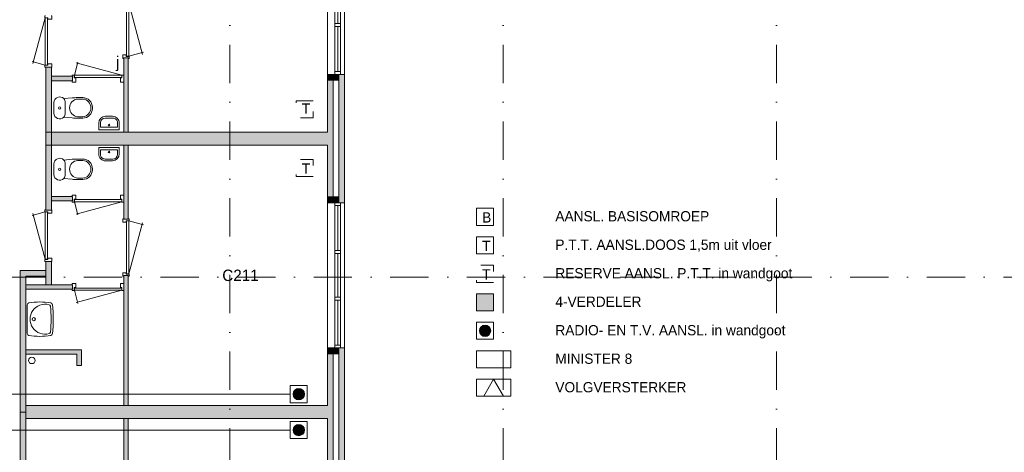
# Model space of a CAD drawing. Header units: millimetres. Extents: x 0 to 84100, y 0 to 59400.
# Tile 24 of 39: x 10179 to 27469, y 32001 to 39592. Entities that reach past the tile are written whole.
import ezdxf
from ezdxf.enums import TextEntityAlignment as Align
from ezdxf.xclip import XClip

# ---------------------------------------------------------------- set-up
doc = ezdxf.new("R2010")
doc.units = ezdxf.units.MM
doc.linetypes.add('DGN2', pattern=[672.8, 336.4, -336.4])
doc.linetypes.add('DGN4', pattern=[1345.6, 672.8, -336.4, 0, -336.4])
for name, color, linetype in [('16', 7, 'Continuous'), ('17', 7, 'Continuous'), ('29', 7, 'Continuous'), ('30', 7, 'Continuous'), ('32', 7, 'Continuous'), ('33', 7, 'Continuous'), ('40', 7, 'Continuous'), ('48', 7, 'Continuous'), ('56', 7, 'Continuous'), ('61', 7, 'Continuous'), ('62', 7, 'Continuous'), ('LEGENDA', 7, 'Continuous'), ('TRAP', 7, 'Continuous')]:
    doc.layers.add(name, color=color, linetype=linetype)
doc.styles.add('dgn000', font='dgn000.shx')
doc.styles.add('dgn001', font='dgn001.shx')
doc.styles.add('dgn003', font='dgn003.shx')

# ---------------------------------------------------------------- blocks, each defined once
blk = doc.blocks.new('EAD046')
at = {"layer": '29'}
h = blk.add_hatch(color=3, dxfattribs=at)
edge = h.paths.add_edge_path()
edge.add_arc((0, 0), 100, 0, 360)
at = {"layer": '29', "color": 3, "linetype": 'Continuous', "lineweight": 0}
blk.add_circle((0, 0), 100, dxfattribs=at)
blk = doc.blocks.new('AnonymousCell92')
at = {"layer": '29', "color": 1, "linetype": 'Continuous', "lineweight": 0, "flags": 128}
blk.add_lwpolyline([(184, 240), (-116, 240), (-116, -60), (184, -60), (184, 240)], dxfattribs=at)
at = {"color": 1, "linetype": 'Continuous', "lineweight": 0}
blk.add_blockref('EAD046', (34, 90), dxfattribs=at)
blk = doc.blocks.new('EAD047')
at = {"layer": '29'}
h = blk.add_hatch(color=3, dxfattribs=at)
edge = h.paths.add_edge_path()
edge.add_arc((0, 0), 100, 0, 360)
at = {"layer": '29', "color": 3, "linetype": 'Continuous', "lineweight": 0}
blk.add_circle((0, 0), 100, dxfattribs=at)
blk = doc.blocks.new('AnonymousCell93')
at = {"layer": '29', "color": 1, "linetype": 'Continuous', "lineweight": 0, "flags": 128}
blk.add_lwpolyline([(184, -240), (-116, -240), (-116, 60), (184, 60), (184, -240)], dxfattribs=at)
at = {"color": 1, "linetype": 'Continuous', "lineweight": 0}
blk.add_blockref('EAD047', (34, -90), dxfattribs=at)
blk = doc.blocks.new('AnonymousCell94')
at = {"layer": 'TRAP', "color": 1, "linetype": 'DGN2', "lineweight": 0, "flags": 128}
blk.add_lwpolyline([(150, -139), (-150, -139), (-150, 161), (150, 161), (150, -139)], dxfattribs=at)
at = {"layer": 'TRAP', "color": 1, "linetype": 'DGN2', "lineweight": 0, "style": 'dgn001'}
blk.add_text('T', height=180, dxfattribs=at).set_placement((-52, -90.01))
blk = doc.blocks.new('AnonymousCell95')
at = {"layer": 'TRAP', "color": 1, "linetype": 'DGN2', "lineweight": 0, "flags": 128}
blk.add_lwpolyline([(150, 139), (-150, 139), (-150, -161), (150, -161), (150, 139)], dxfattribs=at)
at = {"layer": 'TRAP', "color": 1, "linetype": 'DGN2', "lineweight": 0, "style": 'dgn001'}
blk.add_text('T', height=180, dxfattribs=at).set_placement((-52, -90))
blk = doc.blocks.new('EAD049')
at = {"layer": 'LEGENDA'}
h = blk.add_hatch(color=3, dxfattribs=at)
edge = h.paths.add_edge_path()
edge.add_arc((0, 0), 100, 0, 360)
at = {"layer": 'LEGENDA', "color": 3, "linetype": 'Continuous', "lineweight": 0}
blk.add_circle((0, 0), 100, dxfattribs=at)
blk = doc.blocks.new('AnonymousCell97')
at = {"layer": 'LEGENDA', "color": 1, "linetype": 'Continuous', "lineweight": 0, "flags": 128}
blk.add_lwpolyline([(184, 240), (-116, 240), (-116, -60), (184, -60), (184, 240)], dxfattribs=at)
at = {"color": 1, "linetype": 'Continuous', "lineweight": 0}
blk.add_blockref('EAD049', (34, 90), dxfattribs=at)
blk = doc.blocks.new('AnonymousCell98')
at = {"layer": 'LEGENDA', "color": 1, "linetype": 'Continuous', "lineweight": 0, "flags": 128}
blk.add_lwpolyline([(150, -139), (-150, -139), (-150, 161), (150, 161), (150, -139)], dxfattribs=at)
at = {"layer": 'LEGENDA', "color": 1, "linetype": 'DGN2', "lineweight": 0, "style": 'dgn001'}
blk.add_text('B', height=180, dxfattribs=at).set_placement((-52, -90))
blk = doc.blocks.new('AnonymousCell99')
at = {"layer": 'LEGENDA', "color": 1, "linetype": 'DGN2', "lineweight": 0, "flags": 128}
blk.add_lwpolyline([(150, -139), (-150, -139), (-150, 161), (150, 161), (150, -139)], dxfattribs=at)
at = {"layer": 'LEGENDA', "color": 1, "linetype": 'DGN2', "lineweight": 0, "style": 'dgn001'}
blk.add_text('T', height=180, dxfattribs=at).set_placement((-52, -90))
blk = doc.blocks.new('AnonymousCell100')
at = {"layer": 'LEGENDA', "color": 1, "linetype": 'Continuous', "lineweight": 0, "flags": 128}
blk.add_lwpolyline([(150, -139), (-150, -139), (-150, 161), (150, 161), (150, -139)], dxfattribs=at)
at = {"layer": 'LEGENDA', "color": 1, "linetype": 'DGN2', "lineweight": 0, "style": 'dgn001'}
blk.add_text('T', height=180, dxfattribs=at).set_placement((-52, -90))
blk = doc.blocks.new('AnonymousCell101')
at = {"layer": 'LEGENDA', "color": 1, "linetype": 'Continuous', "lineweight": 0}
for q in [(-173, -150), (173, -150)]:
    blk.add_line((0, 150), q, dxfattribs=at)
at = {"layer": 'LEGENDA', "color": 1, "linetype": 'Continuous', "lineweight": 0, "flags": 128}
blk.add_lwpolyline([(300, -150), (-300, -150), (-300, 150), (300, 150), (300, -150)], dxfattribs=at)
blk = doc.blocks.new('830R10179')
at = {"layer": '33', "color": 1, "linetype": 'Continuous', "lineweight": 0}
for p, q in [((-108, 868), (-322.82, 66.28)), ((-108, 38), (-336.87, 99.32))]:
    blk.add_line(p, q, dxfattribs=at)
at = {"layer": '33', "color": 92, "linetype": 'Continuous', "lineweight": 13, "true_color": 0x00e100, "flags": 128}
for points in [[(-100, 906), (-111, 906), (-111, 871), (-61, 871), (-61, 846), (11, 846), (11, 906), (0, 906)], [(-100, 0), (-111, 0), (-111, 35), (-61, 35), (-61, 60), (11, 60), (11, 0), (0, 0)]]:
    blk.add_lwpolyline(points, dxfattribs=at)
at = {"layer": '33', "color": 2, "linetype": 'Continuous', "lineweight": 13, "true_color": 0xf0f000, "flags": 128}
blk.add_lwpolyline([(-108, 868), (-108, 38), (-68, 38), (-68, 868), (-108, 868)], dxfattribs=at)
blk = doc.blocks.new('830R10180')
at = {"layer": '33', "color": 1, "linetype": 'Continuous', "lineweight": 0}
for p, q in [((38, 108), (99.32, 336.87)), ((868, 108), (66.28, 322.82))]:
    blk.add_line(p, q, dxfattribs=at)
at = {"layer": '33', "color": 92, "linetype": 'Continuous', "lineweight": 13, "true_color": 0x00e100, "flags": 128}
for points in [[(0, 100), (0, 111), (35, 111), (35, 61), (60, 61), (60, -11), (0, -11), (0, 0)], [(906, 100), (906, 111), (871, 111), (871, 61), (846, 61), (846, -11), (906, -11), (906, 0)]]:
    blk.add_lwpolyline(points, dxfattribs=at)
at = {"layer": '33', "color": 2, "linetype": 'Continuous', "lineweight": 13, "true_color": 0xf0f000, "flags": 128}
blk.add_lwpolyline([(868, 108), (38, 108), (38, 68), (868, 68), (868, 108)], dxfattribs=at)
blk = doc.blocks.new('930L0960')
at = {"layer": '33', "color": 1, "linetype": 'Continuous', "lineweight": 0}
for p, q in [((98, -38), (338.7, -936.31)), ((98, -968), (353.44, -899.56))]:
    blk.add_line(p, q, dxfattribs=at)
at = {"layer": '33', "color": 92, "linetype": 'Continuous', "lineweight": 13, "true_color": 0x00e100, "flags": 128}
for points in [[(90, 0), (101, 0), (101, -35), (51, -35), (51, -60), (-11, -60), (-11, 0), (0, 0)], [(90, -1006), (101, -1006), (101, -971), (51, -971), (51, -946), (-11, -946), (-11, -1006), (0, -1006)]]:
    blk.add_lwpolyline(points, dxfattribs=at)
at = {"layer": '33', "color": 2, "linetype": 'Continuous', "lineweight": 13, "true_color": 0xf0f000, "flags": 128}
blk.add_lwpolyline([(98, -968), (98, -38), (58, -38), (58, -968), (98, -968)], dxfattribs=at)
blk = doc.blocks.new('CLOS0259')
at = {"layer": '40', "color": 7, "linetype": 'Continuous', "lineweight": 0}
for p, q in [((220, -92), (220, 92)), ((528, 155), (436, 155)), ((670, -1), (670, 1)), ((528, -155), (436, -155))]:
    blk.add_line(p, q, dxfattribs=at)
at = {"layer": '40', "color": 7, "linetype": 'Continuous', "lineweight": 0, "flags": 128}
for points in [[(338, -176), (192, -162), (192, -162, -0.674333), (20, -92), (20, -92), (20, 92), (20, 92, -0.674333), (192, 162), (192, 162), (338, 176), (338, 176, -0.023285), (431, 180), (431, 180), (525, 180), (525, 180, -0.414214), (695, 10), (695, 10), (695, -10), (695, -10, -0.414214), (525, -180), (525, -180), (431, -180), (431, -180, -0.023285), (338, -176)], [(437, -155, -0.917514), (437, 155)], [(528, 155, -0.917521), (528, -155)]]:
    blk.add_lwpolyline(points, format="xyb", dxfattribs=at)
at = {"layer": '40', "color": 7, "linetype": 'Continuous', "lineweight": 0}
blk.add_circle((120, 0), 20, dxfattribs=at)
for centre, start, end in [((120, 92), 0, 44.0273), ((120, -92), 315.9727, 0)]:
    blk.add_arc(centre, 100, start, end, dxfattribs=at)
blk = doc.blocks.new('FT0159')
at = {"layer": '40', "color": 7, "linetype": 'Continuous', "lineweight": 0}
for p, q in [((-180, -135), (-180, -20)), ((-180, -20), (180, -20)), ((-149, -65), (149, -65)), ((149, -65), (149, -144))]:
    blk.add_line(p, q, dxfattribs=at)
at = {"layer": '40', "color": 7, "linetype": 'Continuous', "lineweight": 0, "flags": 128}
for points in [[(-60, -255, -0.414214), (-180, -135)], [(-69, -224, -0.414214), (-149, -144)]]:
    blk.add_lwpolyline(points, format="xyb", dxfattribs=at)
for points in [[(-149, -144), (-149, -65)], [(180, -20), (180, -135)], [(69, -224), (-69, -224)], [(60, -255), (-60, -255)]]:
    blk.add_lwpolyline(points, dxfattribs=at)
at = {"layer": '40', "color": 7, "linetype": 'Continuous', "lineweight": 0}
blk.add_circle((1, -101), 15.1, dxfattribs=at)
for centre, radius in [((60, -135), 120), ((69, -144), 80)]:
    blk.add_arc(centre, radius, 270, 0, dxfattribs=at)
blk = doc.blocks.new('CLOS0260')
at = {"layer": '40', "color": 7, "linetype": 'Continuous', "lineweight": 0}
for p, q in [((220, 92), (220, -93)), ((528, 155), (436, 155)), ((670, 1), (670, -1)), ((528, -155), (436, -155))]:
    blk.add_line(p, q, dxfattribs=at)
at = {"layer": '40', "color": 7, "linetype": 'Continuous', "lineweight": 0, "flags": 128}
for points in [[(338, 176), (192, 162), (192, 162, 0.674333), (20, 92), (20, 92), (20, -93), (20, -93, 0.674333), (192, -162), (192, -162), (338, -176), (338, -176, 0.023285), (431, -180), (431, -180), (525, -180), (525, -180, 0.414214), (695, -10), (695, -10), (695, 10), (695, 10, 0.414214), (525, 180), (525, 180), (431, 180), (431, 180, 0.023285), (338, 176)], [(192, 162, -0.194504), (220, 92)], [(220, -93, -0.194504), (192, -162)]]:
    blk.add_lwpolyline(points, format="xyb", dxfattribs=at)
at = {"layer": '40', "color": 7, "linetype": 'Continuous', "lineweight": 0}
blk.add_circle((120, 0), 20, dxfattribs=at)
for centre, start, end in [((450, 0), 94.9264, 265.0736), ((514, 0), 274.9259, 85.0741)]:
    blk.add_arc(centre, 156, start, end, dxfattribs=at)
blk = doc.blocks.new('FT0160')
at = {"layer": '40', "color": 7, "linetype": 'Continuous', "lineweight": 0}
for p, q in [((-180, 135), (-180, 20)), ((-180, 20), (180, 20)), ((-149, 65), (149, 65)), ((149, 65), (149, 144))]:
    blk.add_line(p, q, dxfattribs=at)
at = {"layer": '40', "color": 7, "linetype": 'Continuous', "lineweight": 0, "flags": 128}
for points in [[(69, 224), (-69, 224)], [(60, 255), (-60, 255)], [(-149, 144), (-149, 65)], [(180, 20), (180, 135)]]:
    blk.add_lwpolyline(points, dxfattribs=at)
for points in [[(60, 255, -0.414214), (180, 135)], [(69, 224, -0.414214), (149, 144)]]:
    blk.add_lwpolyline(points, format="xyb", dxfattribs=at)
at = {"layer": '40', "color": 7, "linetype": 'Continuous', "lineweight": 0}
blk.add_circle((1, 101), 15.1, dxfattribs=at)
for centre, radius in [((-60, 135), 120), ((-69, 144), 80)]:
    blk.add_arc(centre, radius, 90, 180, dxfattribs=at)
blk = doc.blocks.new('830R10181')
at = {"layer": '33', "color": 1, "linetype": 'Continuous', "lineweight": 0}
for p, q in [((-108, -38), (-336.87, -99.32)), ((-108, -868), (-322.82, -66.28))]:
    blk.add_line(p, q, dxfattribs=at)
at = {"layer": '33', "color": 92, "linetype": 'Continuous', "lineweight": 13, "true_color": 0x00e100, "flags": 128}
for points in [[(-100, 0), (-111, 0), (-111, -35), (-61, -35), (-61, -60), (11, -60), (11, 0), (0, 0)], [(-100, -906), (-111, -906), (-111, -871), (-61, -871), (-61, -846), (11, -846), (11, -906), (0, -906)]]:
    blk.add_lwpolyline(points, dxfattribs=at)
at = {"layer": '33', "color": 2, "linetype": 'Continuous', "lineweight": 13, "true_color": 0xf0f000, "flags": 128}
blk.add_lwpolyline([(-108, -868), (-108, -38), (-68, -38), (-68, -868), (-108, -868)], dxfattribs=at)
blk = doc.blocks.new('830R10182')
at = {"layer": '33', "color": 1, "linetype": 'Continuous', "lineweight": 0}
for p, q in [((38, -108), (99.32, -336.87)), ((868, -108), (66.28, -322.82))]:
    blk.add_line(p, q, dxfattribs=at)
at = {"layer": '33', "color": 92, "linetype": 'Continuous', "lineweight": 13, "true_color": 0x00e100, "flags": 128}
for points in [[(0, -100), (0, -111), (35, -111), (35, -61), (60, -61), (60, 11), (0, 11), (0, 0)], [(906, -100), (906, -111), (871, -111), (871, -61), (846, -61), (846, 11), (906, 11), (906, 0)]]:
    blk.add_lwpolyline(points, dxfattribs=at)
at = {"layer": '33', "color": 2, "linetype": 'Continuous', "lineweight": 13, "true_color": 0xf0f000, "flags": 128}
blk.add_lwpolyline([(868, -108), (38, -108), (38, -68), (868, -68), (868, -108)], dxfattribs=at)
blk = doc.blocks.new('930L0961')
at = {"layer": '33', "color": 1, "linetype": 'Continuous', "lineweight": 0}
for p, q in [((98, 968), (353.44, 899.56)), ((98, 38), (338.7, 936.31))]:
    blk.add_line(p, q, dxfattribs=at)
at = {"layer": '33', "color": 92, "linetype": 'Continuous', "lineweight": 13, "true_color": 0x00e100, "flags": 128}
for points in [[(90, 1006), (101, 1006), (101, 971), (51, 971), (51, 946), (-11, 946), (-11, 1006), (0, 1006)], [(90, 0), (101, 0), (101, 35), (51, 35), (51, 60), (-11, 60), (-11, 0), (0, 0)]]:
    blk.add_lwpolyline(points, dxfattribs=at)
at = {"layer": '33', "color": 2, "linetype": 'Continuous', "lineweight": 13, "true_color": 0xf0f000, "flags": 128}
blk.add_lwpolyline([(98, 968), (98, 38), (58, 38), (58, 968), (98, 968)], dxfattribs=at)
blk = doc.blocks.new('WT0160')
at = {"layer": '40', "color": 7, "linetype": 'Continuous', "lineweight": 0}
blk.add_line((20, -253), (20, 253), dxfattribs=at)
blk.add_circle((133, 0), 28.1, dxfattribs=at)
for centre, radius, start, end in [((53, 253), 33, 100.0027, 180), ((236, -766), 1068, 79.4486, 100.2017), ((332, 0), 263, 74.8667, 285.1333), ((392, 222), 33, 6.0418, 74.8667), ((-1707, 0), 2144, 353.9582, 6.0418), ((426, 252), 33, 6.8575, 79.6545), ((-1669, 0), 2144, 353.1425, 6.8575), ((53, -253), 33, 180, 259.9973), ((236, 766), 1068, 259.7983, 280.5514), ((392, -222), 33, 285.1333, 353.9582), ((426, -252), 33, 280.3455, 353.1425)]:
    blk.add_arc(centre, radius, start, end, dxfattribs=at)
blk = doc.blocks.new('830R10183')
at = {"layer": '33', "color": 1, "linetype": 'Continuous', "lineweight": 0}
for p, q in [((38, -108), (99.32, -336.87)), ((868, -108), (66.28, -322.82))]:
    blk.add_line(p, q, dxfattribs=at)
at = {"layer": '33', "color": 92, "linetype": 'Continuous', "lineweight": 13, "true_color": 0x00e100, "flags": 128}
for points in [[(0, -100), (0, -111), (35, -111), (35, -61), (60, -61), (60, 11), (0, 11), (0, 0)], [(906, -100), (906, -111), (871, -111), (871, -61), (846, -61), (846, 11), (906, 11), (906, 0)]]:
    blk.add_lwpolyline(points, dxfattribs=at)
at = {"layer": '33', "color": 2, "linetype": 'Continuous', "lineweight": 13, "true_color": 0xf0f000, "flags": 128}
blk.add_lwpolyline([(868, -108), (38, -108), (38, -68), (868, -68), (868, -108)], dxfattribs=at)
blk = doc.blocks.new('50E03_329_B02 - Default')
at = {"layer": '62'}
for color, points in [(7, [(5914.76, 30777.77), (5914.76, 29407.77), (5814.76, 29407.77), (5814.76, 30777.77)]), (9, [(7184.76, 30937.77), (7184.76, 29637.77), (7264.76, 29637.77), (7264.76, 30937.77)]), (9, [(6284.76, 30617.77), (6284.76, 30537.77), (5914.76, 30537.77), (5914.76, 30617.77)]), (7, [(10764.76, 30647.77), (10764.76, 30547.77), (10964.76, 30547.77), (10964.76, 30647.77)]), (7, [(10964.76, 30647.77), (10964.76, 28397.77), (11064.76, 28397.77), (11064.76, 30647.77)]), (9, [(10864.76, 30547.77), (10764.76, 30547.77), (10764.76, 29637.77), (5914.76, 29637.77), (5914.76, 29407.77), (10764.76, 29407.77), (10764.76, 28497.77), (10864.76, 28497.77)]), (7, [(5914.76, 28267.77), (5914.76, 29637.77), (5814.76, 29637.77), (5814.76, 28267.77)]), (9, [(7184.76, 28107.77), (7184.76, 29407.77), (7264.76, 29407.77), (7264.76, 28107.77)]), (9, [(6284.76, 28427.77), (6284.76, 28507.77), (5914.76, 28507.77), (5914.76, 28427.77)]), (7, [(10764.76, 28397.77), (10764.76, 28497.77), (10964.76, 28497.77), (10964.76, 28397.77)]), (7, [(5914.76, 26957.77), (5914.76, 27367.77), (5814.76, 27367.77), (5814.76, 26957.77)]), (7, [(5364.76, 24722.77), (5464.76, 24722.77), (5464.76, 27107.77), (5814.76, 27107.77), (5814.76, 27207.77), (5364.76, 27207.77)]), (9, [(7184.76, 24837.77), (7184.76, 27122.77), (7264.76, 27122.77), (7264.76, 24837.77)]), (9, [(6284.76, 26877.77), (6284.76, 26957.77), (5464.76, 26957.77), (5464.76, 26877.77)]), (9, [(6364.76, 25537.77), (6444.76, 25537.77), (6444.76, 25817.77), (5464.76, 25817.77), (5464.76, 25737.77), (6364.76, 25737.77)]), (7, [(10764.76, 25847.77), (10764.76, 25747.77), (10964.76, 25747.77), (10964.76, 25847.77)]), (7, [(10964.76, 25847.77), (10964.76, 23597.77), (11064.76, 23597.77), (11064.76, 25847.77)]), (9, [(10864.76, 25747.77), (10764.76, 25747.77), (10764.76, 24837.77), (5464.76, 24837.77), (5464.76, 24607.77), (10764.76, 24607.77), (10764.76, 23697.77), (10864.76, 23697.77)]), (7, [(5364.76, 24722.77), (5464.76, 24722.77), (5464.76, 22337.77), (5814.76, 22337.77), (5814.76, 22237.77), (5364.76, 22237.77)]), (9, [(7184.76, 24607.77), (7184.76, 22322.77), (7264.76, 22322.77), (7264.76, 24607.77)])]:
    blk.add_hatch(color=color, dxfattribs=at).paths.add_polyline_path(points)
at = {"layer": '16', "color": 92, "linetype": 'Continuous', "lineweight": 0, "true_color": 0x00e100, "flags": 128}
for points in [[(5814.76, 30777.77), (5814.76, 29407.77), (5914.76, 29407.77), (5914.76, 30777.77), (5814.76, 30777.77)], [(7184.76, 29637.77), (7184.76, 30937.77), (7264.76, 30937.77), (7264.76, 29637.77), (7184.76, 29637.77)], [(5914.76, 30617.77), (5914.76, 30537.77), (6284.76, 30537.77), (6284.76, 30617.77), (5914.76, 30617.77)], [(10764.76, 29407.77), (10764.76, 28397.77), (11064.76, 28397.77), (11064.76, 30647.77), (10764.76, 30647.77), (10764.76, 29637.77)], [(10864.76, 29537.77), (10864.76, 28497.77), (10964.76, 28497.77), (10964.76, 30547.77), (10864.76, 30547.77), (10864.76, 29537.77)], [(5814.76, 28267.77), (5814.76, 29637.77), (5914.76, 29637.77), (5914.76, 28267.77), (5814.76, 28267.77)], [(7184.76, 29407.77), (7184.76, 28107.77), (7264.76, 28107.77), (7264.76, 29407.77), (7184.76, 29407.77)], [(5914.76, 28427.77), (5914.76, 28507.77), (6284.76, 28507.77), (6284.76, 28427.77), (5914.76, 28427.77)], [(5814.76, 26957.77), (5814.76, 27367.77), (5914.76, 27367.77), (5914.76, 26957.77), (5814.76, 26957.77)], [(5364.76, 24722.77), (5364.76, 27207.77), (5814.76, 27207.77), (5814.76, 27107.77), (5464.76, 27107.77), (5464.76, 24722.77), (5364.76, 24722.77)], [(7184.76, 27122.77), (7184.76, 24837.77), (7264.76, 24837.77), (7264.76, 27122.77), (7184.76, 27122.77)], [(5464.76, 26877.77), (5464.76, 26957.77), (6284.76, 26957.77), (6284.76, 26877.77), (5464.76, 26877.77)], [(5464.76, 25737.77), (6364.76, 25737.77), (6364.76, 25537.77), (6444.76, 25537.77), (6444.76, 25817.77), (5464.76, 25817.77), (5464.76, 25737.77)], [(10764.76, 24607.77), (10764.76, 23597.77), (11064.76, 23597.77), (11064.76, 25847.77), (10764.76, 25847.77), (10764.76, 24837.77)], [(10864.76, 24737.77), (10864.76, 23697.77), (10964.76, 23697.77), (10964.76, 25747.77), (10864.76, 25747.77), (10864.76, 24737.77)], [(5364.76, 24722.77), (5364.76, 22237.77), (5814.76, 22237.77), (5814.76, 22337.77), (5464.76, 22337.77), (5464.76, 24722.77), (5364.76, 24722.77)], [(7184.76, 22322.77), (7184.76, 24607.77), (7264.76, 24607.77), (7264.76, 22322.77), (7184.76, 22322.77)]]:
    blk.add_lwpolyline(points, dxfattribs=at)
at = {"layer": '17', "color": 92, "linetype": 'Continuous', "lineweight": 0, "true_color": 0x00e100}
for p, q in [((10764.76, 29637.77), (5914.76, 29637.77)), ((10764.76, 29407.77), (5914.76, 29407.77)), ((10764.76, 24837.77), (5464.76, 24837.77)), ((10764.76, 24607.77), (5464.76, 24607.77))]:
    blk.add_line(p, q, dxfattribs=at)
at = {"layer": '30', "color": 3, "linetype": 'Continuous', "lineweight": 0}
for p, q in [((10764.76, 33197.77), (10764.76, 30647.77)), ((11064.76, 33197.77), (11064.76, 30647.77)), ((10764.76, 28397.77), (10764.76, 25847.77)), ((10864.76, 28497.77), (10964.76, 28497.77)), ((11064.76, 28397.77), (11064.76, 25847.77))]:
    blk.add_line(p, q, dxfattribs=at)
at = {"layer": '32', "color": 3, "linetype": 'Continuous', "lineweight": 0}
for p, q in [((10894.76, 30697.77), (10894.76, 33147.77)), ((10994.76, 33147.77), (10994.76, 30647.77)), ((10944.76, 32306.1), (10944.76, 31539.43)), ((10944.76, 31489.43), (10944.76, 30697.77)), ((10894.76, 25897.77), (10894.76, 28347.77)), ((10894.76, 28347.77), (10994.76, 28347.77)), ((10944.76, 28347.77), (10944.76, 27556.1)), ((10994.76, 28347.77), (10994.76, 25847.77)), ((10944.76, 27506.1), (10944.76, 26739.43)), ((10944.76, 26689.43), (10944.76, 25897.77))]:
    blk.add_line(p, q, dxfattribs=at)
at = {"layer": '32', "color": 3, "linetype": 'Continuous', "lineweight": 0, "flags": 128}
for points in [[(10994.76, 31539.43), (10994.76, 31489.43), (10894.76, 31489.43), (10894.76, 31539.43), (10994.76, 31539.43)], [(10994.76, 30697.77), (10994.76, 30647.77), (10894.76, 30647.77), (10894.76, 30697.77), (10994.76, 30697.77)], [(10994.76, 28397.77), (10994.76, 28347.77), (10894.76, 28347.77), (10894.76, 28397.77), (10994.76, 28397.77)], [(10994.76, 27556.1), (10994.76, 27506.1), (10894.76, 27506.1), (10894.76, 27556.1), (10994.76, 27556.1)], [(10994.76, 26739.43), (10994.76, 26689.43), (10894.76, 26689.43), (10894.76, 26739.43), (10994.76, 26739.43)], [(10994.76, 25897.77), (10994.76, 25847.77), (10894.76, 25847.77), (10894.76, 25897.77), (10994.76, 25897.77)]]:
    blk.add_lwpolyline(points, dxfattribs=at)
at = {"layer": '40', "color": 3, "linetype": 'Continuous', "lineweight": 0}
blk.add_circle((5573.36, 25631.01), 57.46, dxfattribs=at)
at = {"layer": '56', "color": 3, "linetype": 'DGN4', "lineweight": 0}
for p, q in [((9049.76, 50407.77), (9049.76, 1494.98)), ((13849.76, 50407.77), (13849.76, 1494.98)), ((18649.76, 50407.77), (18649.76, 1494.98)), ((51564.76, 27092.77), (-3435.24, 27092.77))]:
    blk.add_line(p, q, dxfattribs=at)
at = {"layer": '62', "color": 7, "linetype": 'Continuous', "lineweight": 0, "flags": 128}
for points in [[(5914.76, 30777.77), (5914.76, 29407.77), (5814.76, 29407.77), (5814.76, 30777.77), (5914.76, 30777.77)], [(10764.76, 30647.77), (10764.76, 30547.77), (10964.76, 30547.77), (10964.76, 30647.77), (10764.76, 30647.77)], [(10964.76, 30647.77), (10964.76, 28397.77), (11064.76, 28397.77), (11064.76, 30647.77), (10964.76, 30647.77)], [(5914.76, 28267.77), (5914.76, 29637.77), (5814.76, 29637.77), (5814.76, 28267.77), (5914.76, 28267.77)], [(10764.76, 28397.77), (10764.76, 28497.77), (10964.76, 28497.77), (10964.76, 28397.77), (10764.76, 28397.77)], [(5914.76, 26957.77), (5914.76, 27367.77), (5814.76, 27367.77), (5814.76, 26957.77), (5914.76, 26957.77)], [(5364.76, 24722.77), (5464.76, 24722.77), (5464.76, 27107.77), (5814.76, 27107.77), (5814.76, 27207.77), (5364.76, 27207.77), (5364.76, 24722.77)], [(10764.76, 25847.77), (10764.76, 25747.77), (10964.76, 25747.77), (10964.76, 25847.77), (10764.76, 25847.77)], [(10964.76, 25847.77), (10964.76, 23597.77), (11064.76, 23597.77), (11064.76, 25847.77), (10964.76, 25847.77)], [(5364.76, 24722.77), (5464.76, 24722.77), (5464.76, 22337.77), (5814.76, 22337.77), (5814.76, 22237.77), (5364.76, 22237.77), (5364.76, 24722.77)]]:
    blk.add_lwpolyline(points, dxfattribs=at)
at = {"layer": '62', "color": 9, "linetype": 'Continuous', "lineweight": 0, "flags": 128}
for points in [[(7184.76, 30937.77), (7184.76, 29637.77), (7264.76, 29637.77), (7264.76, 30937.77), (7184.76, 30937.77)], [(6284.76, 30617.77), (6284.76, 30537.77), (5914.76, 30537.77), (5914.76, 30617.77), (6284.76, 30617.77)], [(10864.76, 30547.77), (10764.76, 30547.77), (10764.76, 29637.77), (5914.76, 29637.77), (5914.76, 29407.77), (10764.76, 29407.77), (10764.76, 28497.77), (10864.76, 28497.77), (10864.76, 30547.77)], [(7184.76, 28107.77), (7184.76, 29407.77), (7264.76, 29407.77), (7264.76, 28107.77), (7184.76, 28107.77)], [(6284.76, 28427.77), (6284.76, 28507.77), (5914.76, 28507.77), (5914.76, 28427.77), (6284.76, 28427.77)], [(7184.76, 24837.77), (7184.76, 27122.77), (7264.76, 27122.77), (7264.76, 24837.77), (7184.76, 24837.77)], [(6284.76, 26877.77), (6284.76, 26957.77), (5464.76, 26957.77), (5464.76, 26877.77), (6284.76, 26877.77)], [(6364.76, 25537.77), (6444.76, 25537.77), (6444.76, 25817.77), (5464.76, 25817.77), (5464.76, 25737.77), (6364.76, 25737.77), (6364.76, 25537.77)], [(10864.76, 25747.77), (10764.76, 25747.77), (10764.76, 24837.77), (5464.76, 24837.77), (5464.76, 24607.77), (10764.76, 24607.77), (10764.76, 23697.77), (10864.76, 23697.77), (10864.76, 25747.77)], [(7184.76, 24607.77), (7184.76, 22322.77), (7264.76, 22322.77), (7264.76, 24607.77), (7184.76, 24607.77)]]:
    blk.add_lwpolyline(points, dxfattribs=at)
at = {"color": 7, "linetype": 'Continuous', "lineweight": 0}
for name, p in [('930L0960', (7178.79, 31936)), ('830R10179', (5912.86, 30773.06)), ('830R10180', (6281.67, 30526.17)), ('CLOS0260', (5939.66, 30061.28)), ('FT0160', (6926.8, 29658.2)), ('FT0159', (6926.8, 29387.34)), ('CLOS0259', (5939.66, 28984.26)), ('830R10182', (6281.67, 28519.37)), ('830R10181', (5912.86, 28272.48)), ('930L0961', (7178.79, 27109.54)), ('830R10183', (6281.68, 26967.95)), ('WT0160', (5472.62, 26353.63))]:
    blk.add_blockref(name, p, dxfattribs=at)
at = {"layer": '48', "color": 7, "linetype": 'Continuous', "lineweight": 0, "style": 'dgn003'}
blk.add_text('C211', height=200, dxfattribs=at).set_placement((9235.65, 27123.09), align=Align.MIDDLE_CENTER)
at = {"layer": '61', "color": 7, "linetype": 'Continuous', "lineweight": 0, "style": 'dgn003'}
blk.add_text('j', height=200, dxfattribs=at).set_placement((7081.85, 30866.46), align=Align.MIDDLE_CENTER)

msp = doc.modelspace()

# ---------------------------------------------------------------- hatches: boundary and pattern name
at = {"layer": 'LEGENDA'}
msp.add_hatch(color=1, dxfattribs=at).paths.add_polyline_path([(18501, 34483), (18201, 34483), (18201, 34783), (18501, 34783)])

# ---------------------------------------------------------------- linework, layer by layer
at = {"layer": '29', "color": 1, "linetype": 'Continuous', "lineweight": 0, "flags": 128}
for points in [[(14929.2, 33020.8), (9761, 33020.8), (9761, 25290.8), (8966.31, 25290.8)], [(14929.2, 32390.8), (9861, 32390.8), (9861, 25190.8), (8966.31, 25190.8)]]:
    msp.add_lwpolyline(points, dxfattribs=at)
at = {"layer": 'LEGENDA', "color": 1, "linetype": 'Continuous', "lineweight": 0, "flags": 128}
for points in [[(18501, 34483), (18201, 34483), (18201, 34783), (18501, 34783), (18501, 34483)], [(18801, 33483), (18201, 33483), (18201, 33783), (18801, 33783), (18801, 33483)]]:
    msp.add_lwpolyline(points, dxfattribs=at)

# ---------------------------------------------------------------- block references
ref = msp.add_blockref('50E03_329_B02 - Default', (4820.03, 7983.03))
XClip(ref).set_block_clipping_path([(-3447.2, 1205.47), (51798.68, 50007.99)])
at = {"color": 1, "linetype": 'Continuous', "lineweight": 0}
for name, p in [('AnonymousCell95', (15184.79, 38031.8)), ('AnonymousCell94', (15184.79, 36979.8)), ('AnonymousCell98', (18351, 36122)), ('AnonymousCell100', (18351, 35622)), ('AnonymousCell99', (18351, 35122)), ('AnonymousCell97', (18317, 34043)), ('AnonymousCell101', (18501, 33133)), ('AnonymousCell93', (15045.2, 33110.8)), ('AnonymousCell92', (15045.2, 32300.8))]:
    msp.add_blockref(name, p, dxfattribs=at)

# ---------------------------------------------------------------- texts
at = {"layer": 'LEGENDA', "color": 1, "linetype": 'Continuous', "lineweight": 0, "style": 'dgn000'}
for s, p in [('AANSL. BASISOMROEP', (19585, 36053)), ('P.T.T. AANSL.DOOS 1,5m uit vloer', (19585, 35553)), ('RESERVE AANSL. P.T.T. in wandgoot', (19585, 35053)), ('4-VERDELER', (19585, 34553)), ('RADIO- EN T.V. AANSL. in wandgoot', (19585, 34053)), ('MINISTER 8', (19585, 33553)), ('VOLGVERSTERKER', (19585, 33053))]:
    msp.add_text(s, height=180, dxfattribs=at).set_placement(p)

doc.saveas('drawing.dxf')
